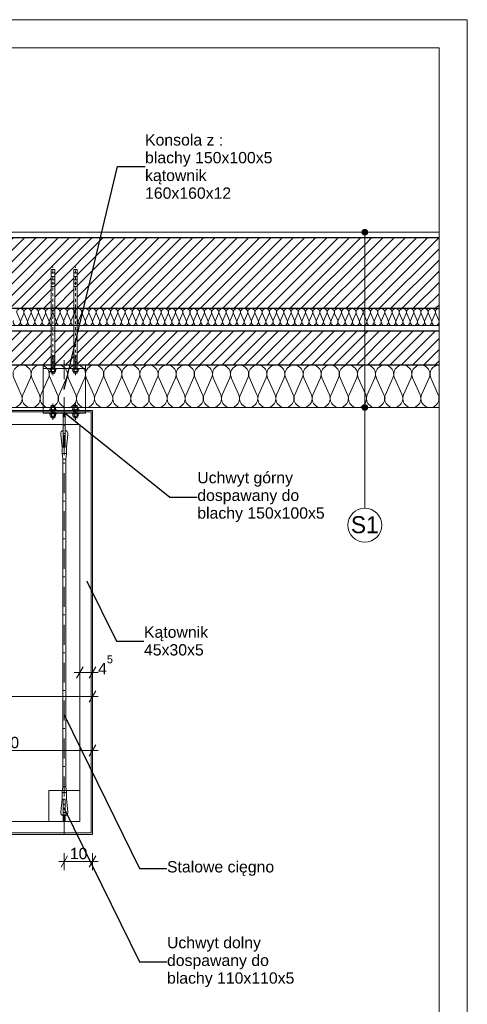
# Model space of a CAD drawing. Extents: x -72608 to -57388, y 19595 to 34464.
# Tile 11 of 12: x -65240 to -63658, y 30981 to 34464. Entities that reach past the tile are written whole.
import ezdxf

# ---------------------------------------------------------------- set-up
doc = ezdxf.new("R2010")
doc.units = 0
doc.header["$MEASUREMENT"] = 0
doc.linetypes.add('Dot & Dashed', pattern=[134.055552, 70.555553, -35.277777, 0, -28.222222])
doc.linetypes.add('Hidden Line', pattern=[20, 10, -10])
for name, color, linetype, lineweight, true_color in [('arch balustrady_Nr_Pióra__2', 7, 'Continuous', 13, 0x7f7f7f), ('arch izolacje_Nr_Pióra__9', 7, 'Continuous', 13, 0x3dad99), ('Arch styropian_Nr_Pióra__2', 7, 'Continuous', 13, 0x7f7f7f), ('INWENT.ŚCIANY_Nr_Pióra__2', 7, 'Continuous', 13, 0x7f7f7f)]:
    doc.layers.add(name, color=color, linetype=linetype, lineweight=lineweight, true_color=true_color)
for name, color, linetype, lineweight in [('arch balustrady_Nr_Pióra__21', 7, 'Continuous', 13), ('arch opisy_Nr_Pióra__1', 7, 'Continuous', 25), ('arch opisy_Nr_Pióra__21', 7, 'Continuous', 13), ('ARCH STAL_Nr_Pióra__6', 5, 'Continuous', 13), ('Arch styropian_Nr_Pióra__21', 7, 'Continuous', 13), ('ARCH TABELA_Nr_Pióra__21', 7, 'Continuous', 13), ('Arch wyposażenie_Nr_Pióra__6', 5, 'Continuous', 13), ('INWENT WYMIARY_Nr_Pióra__1', 7, 'Continuous', 25), ('INWENT WYMIARY_Nr_Pióra__21', 7, 'Continuous', 13), ('INWENT.ŚCIANY_Nr_Pióra__1', 7, 'Continuous', 25)]:
    doc.layers.add(name, color=color, linetype=linetype, lineweight=lineweight)
for name, color, linetype in [('arch opisy', 7, 'Continuous'), ('Arch styropian', 7, 'Continuous'), ('INWENT WYMIARY', 7, 'Continuous')]:
    doc.layers.add(name, color=color, linetype=linetype)
doc.styles.add('GENERATED_STYLE_1', font='arial.ttf')
doc.styles.add('GENERATED_STYLE_2', font='arial.ttf')
doc.styles.add('GENERATED_STYLE_3', font='txt')
doc.styles.add('GENERATED_STYLE_4', font='arial.ttf')
doc.dimstyles.new('GENERATED_STYLE__1', dxfattribs={"dimtxt": 40, "dimasz": 30.4, "dimexe": 0.18, "dimexo": 0, "dimgap": 0.09, "dimtad": 1, "dimtih": 1, "dimtoh": 1, "dimdec": 0, "dimlfac": 0.1, "dimzin": 0, "dimdsep": 46, "dimtxsty": 'GENERATED_STYLE_1', "dimblk": 'ARROWHEAD_2', "dimblk1": 'ARROWHEAD_2', "dimblk2": 'ARROWHEAD_2', "dimcen": 0.09, "dimclrd": 7, "dimclre": 7, "dimclrt": 7, "dimadec": 0, "dimazin": 0, "dimtfac": 1, "dimtdec": 4, "dimtmove": 0, "dimatfit": 3, "dimfxl": 0, "dimtolj": 1, "dimtzin": 0, "dimarcsym": 0})
doc.dimstyles.new('GENERATED_STYLE__3', dxfattribs={"dimtxt": 40, "dimasz": 30.4, "dimexe": 0.18, "dimexo": 0, "dimgap": 0.09, "dimtad": 1, "dimtih": 1, "dimtoh": 1, "dimdec": 0, "dimlfac": 0.1, "dimzin": 0, "dimdsep": 46, "dimtxsty": 'GENERATED_STYLE_1', "dimblk": 'ARROWHEAD_2', "dimblk1": 'ARROWHEAD_2', "dimblk2": 'ARROWHEAD_2', "dimcen": 0.09, "dimclrd": 7, "dimclre": 7, "dimclrt": 7, "dimadec": 0, "dimazin": 0, "dimtfac": 1, "dimtdec": 4, "dimtmove": 2, "dimatfit": 3, "dimfxl": 0, "dimtolj": 1, "dimtzin": 0, "dimarcsym": 0})
doc.dimstyles.new('GENERATED_STYLE__6', dxfattribs={"dimtxt": 0.18, "dimasz": 54.72, "dimexe": 0.18, "dimexo": 0.0625, "dimgap": 0.09, "dimtad": 0, "dimtih": 1, "dimtoh": 1, "dimdec": 4, "dimzin": 0, "dimdsep": 46, "dimcen": 0.09, "dimadec": 0, "dimazin": 0, "dimtfac": 1, "dimtdec": 4, "dimtmove": 0, "dimatfit": 3, "dimldrblk": 'ARROWHEAD_5', "dimfxl": 0, "dimtolj": 1, "dimtzin": 0, "dimarcsym": 0})
pattern_1 = [(45, (0, 0), (-19.79899, 19.79899), [])]

# ---------------------------------------------------------------- blocks, each defined once
blk = doc.blocks.new('InsulFib 11_7', base_point=(-69398.3, 33242.3))
at = {"layer": 'Arch styropian_Nr_Pióra__21', "linetype": 'Continuous'}
for p, q in [((-65261.3, 33197.6), (-65234.6, 33137)), ((-65229.2, 33137), (-65202.5, 33197.6)), ((-65197.2, 33197.6), (-65170.5, 33137)), ((-65165.1, 33137), (-65138.4, 33197.6)), ((-65133.1, 33197.6), (-65106.4, 33137)), ((-65101, 33137), (-65074.3, 33197.6)), ((-65069, 33197.6), (-65042.3, 33137)), ((-65036.9, 33137), (-65010.2, 33197.6)), ((-65004.9, 33197.6), (-64978.2, 33137)), ((-64972.8, 33137), (-64946.1, 33197.6)), ((-64940.8, 33197.6), (-64914.1, 33137)), ((-64908.7, 33137), (-64882, 33197.6)), ((-64876.7, 33197.6), (-64850, 33137)), ((-64844.6, 33137), (-64818, 33197.6)), ((-64812.6, 33197.6), (-64785.9, 33137)), ((-64780.5, 33137), (-64753.9, 33197.6)), ((-64748.5, 33197.6), (-64721.8, 33137)), ((-64716.4, 33137), (-64689.8, 33197.6)), ((-64684.4, 33197.6), (-64657.7, 33137)), ((-64652.3, 33137), (-64625.7, 33197.6)), ((-64620.3, 33197.6), (-64593.6, 33137)), ((-64588.2, 33137), (-64561.6, 33197.6)), ((-64556.2, 33197.6), (-64529.5, 33137)), ((-64524.1, 33137), (-64497.5, 33197.6)), ((-64492.1, 33197.6), (-64465.4, 33137)), ((-64460, 33137), (-64433.4, 33197.6)), ((-64428, 33197.6), (-64401.3, 33137)), ((-64395.9, 33137), (-64369.3, 33197.6)), ((-64363.9, 33197.6), (-64337.2, 33137)), ((-64331.8, 33137), (-64305.2, 33197.6)), ((-64299.8, 33197.6), (-64273.1, 33137)), ((-64267.7, 33137), (-64241.1, 33197.6)), ((-64235.7, 33197.6), (-64209, 33137)), ((-64203.6, 33137), (-64177, 33197.6)), ((-64171.6, 33197.6), (-64144.9, 33137)), ((-64139.5, 33137), (-64112.9, 33197.6)), ((-64107.5, 33197.6), (-64080.8, 33137)), ((-64075.4, 33137), (-64048.8, 33197.6)), ((-64043.4, 33197.6), (-64016.7, 33137)), ((-64011.3, 33137), (-63984.7, 33197.6)), ((-63979.3, 33197.6), (-63952.6, 33137)), ((-63947.2, 33137), (-63920.6, 33197.6)), ((-63915.2, 33197.6), (-63888.5, 33137)), ((-63883.1, 33137), (-63856.5, 33197.6)), ((-63851.1, 33197.6), (-63824.4, 33137)), ((-63819, 33137), (-63792.4, 33197.6)), ((-63787, 33197.6), (-63760.3, 33137))]:
    blk.add_line(p, q, dxfattribs=at)
for centre, start_param, end_param in [((-65231.9, 33210.4), 5.870392, 9.837571), ((-65167.8, 33210.4), 5.870392, 9.837571), ((-65103.7, 33210.4), 5.870392, 9.837571), ((-65039.6, 33210.4), 5.870392, 9.837571), ((-64975.5, 33210.4), 5.870392, 9.837571), ((-64911.4, 33210.4), 5.870392, 9.837571), ((-64847.3, 33210.4), 5.870392, 9.837571), ((-64783.2, 33210.4), 5.870392, 9.837571), ((-64719.1, 33210.4), 5.870392, 9.837571), ((-64655, 33210.4), 5.870392, 9.837571), ((-64590.9, 33210.4), 5.870392, 9.837571), ((-64526.8, 33210.4), 5.870392, 9.837571), ((-64462.7, 33210.4), 5.870392, 9.837571), ((-64398.6, 33210.4), 5.870392, 9.837571), ((-64334.5, 33210.4), 5.870392, 9.837571), ((-64270.4, 33210.4), 5.870392, 9.837571), ((-64206.3, 33210.4), 5.870392, 9.837571), ((-64142.2, 33210.4), 5.870392, 9.837571), ((-64078.1, 33210.4), 5.870392, 9.837571), ((-64014, 33210.4), 5.870392, 9.837571), ((-63949.9, 33210.4), 5.870392, 9.837571), ((-63885.8, 33210.4), 5.870392, 9.837571), ((-63821.7, 33210.4), 5.870392, 9.837571), ((-63757.6, 33210.4), 1.570796, 3.554385), ((-65263.9, 33124.2), 2.728799, 6.695979), ((-65199.8, 33124.2), 2.728799, 6.695979), ((-65135.8, 33124.2), 2.728799, 6.695979), ((-65071.7, 33124.2), 2.728799, 6.695979), ((-65007.6, 33124.2), 2.728799, 6.695979), ((-64943.5, 33124.2), 2.728799, 6.695979), ((-64879.4, 33124.2), 2.728799, 6.695979), ((-64815.3, 33124.2), 2.728799, 6.695979), ((-64751.2, 33124.2), 2.728799, 6.695979), ((-64687.1, 33124.2), 2.728799, 6.695979), ((-64623, 33124.2), 2.728799, 6.695979), ((-64558.9, 33124.2), 2.728799, 6.695979), ((-64494.8, 33124.2), 2.728799, 6.695979), ((-64430.7, 33124.2), 2.728799, 6.695979), ((-64366.6, 33124.2), 2.728799, 6.695979), ((-64302.5, 33124.2), 2.728799, 6.695979), ((-64238.4, 33124.2), 2.728799, 6.695979), ((-64174.3, 33124.2), 2.728799, 6.695979), ((-64110.2, 33124.2), 2.728799, 6.695979), ((-64046.1, 33124.2), 2.728799, 6.695979), ((-63982, 33124.2), 2.728799, 6.695979), ((-63917.9, 33124.2), 2.728799, 6.695979), ((-63853.8, 33124.2), 2.728799, 6.695979), ((-63789.7, 33124.2), 2.728799, 6.695979)]:
    blk.add_ellipse(centre, major_axis=(32, 0), ratio=0.995398, start_param=start_param, end_param=end_param, dxfattribs=at)
blk = doc.blocks.new('InsulFib 11_8', base_point=(-69398.3, 33442.3))
at = {"layer": 'Arch styropian_Nr_Pióra__2', "linetype": 'Continuous'}
for p, q in [((-65249.7, 33424.4), (-65239.1, 33400.2)), ((-65236.9, 33400.2), (-65226.3, 33424.4)), ((-65224.2, 33424.4), (-65213.5, 33400.2)), ((-65211.4, 33400.2), (-65200.8, 33424.4)), ((-65198.6, 33424.4), (-65188, 33400.2)), ((-65185.9, 33400.2), (-65175.3, 33424.4)), ((-65173.1, 33424.4), (-65162.5, 33400.2)), ((-65160.3, 33400.2), (-65149.7, 33424.4)), ((-65147.6, 33424.4), (-65137, 33400.2)), ((-65134.8, 33400.2), (-65124.2, 33424.4)), ((-65122.1, 33424.4), (-65111.4, 33400.2)), ((-65109.3, 33400.2), (-65098.7, 33424.4)), ((-65096.5, 33424.4), (-65085.9, 33400.2)), ((-65083.8, 33400.2), (-65073.2, 33424.4)), ((-65071, 33424.4), (-65060.4, 33400.2)), ((-65058.3, 33400.2), (-65047.6, 33424.4)), ((-65045.5, 33424.4), (-65034.9, 33400.2)), ((-65032.7, 33400.2), (-65022.1, 33424.4)), ((-65020, 33424.4), (-65009.4, 33400.2)), ((-65007.2, 33400.2), (-64996.6, 33424.4)), ((-64994.4, 33424.4), (-64983.8, 33400.2)), ((-64981.7, 33400.2), (-64971.1, 33424.4)), ((-64968.9, 33424.4), (-64958.3, 33400.2)), ((-64956.2, 33400.2), (-64945.5, 33424.4)), ((-64943.4, 33424.4), (-64932.8, 33400.2)), ((-64930.6, 33400.2), (-64920, 33424.4)), ((-64917.9, 33424.4), (-64907.3, 33400.2)), ((-64905.1, 33400.2), (-64894.5, 33424.4)), ((-64892.4, 33424.4), (-64881.7, 33400.2)), ((-64879.6, 33400.2), (-64869, 33424.4)), ((-64866.8, 33424.4), (-64856.2, 33400.2)), ((-64854.1, 33400.2), (-64843.4, 33424.4)), ((-64841.3, 33424.4), (-64830.7, 33400.2)), ((-64828.5, 33400.2), (-64817.9, 33424.4)), ((-64815.8, 33424.4), (-64805.2, 33400.2)), ((-64803, 33400.2), (-64792.4, 33424.4)), ((-64790.3, 33424.4), (-64779.6, 33400.2)), ((-64777.5, 33400.2), (-64766.9, 33424.4)), ((-64764.7, 33424.4), (-64754.1, 33400.2)), ((-64752, 33400.2), (-64741.4, 33424.4)), ((-64739.2, 33424.4), (-64728.6, 33400.2)), ((-64726.4, 33400.2), (-64715.8, 33424.4)), ((-64713.7, 33424.4), (-64703.1, 33400.2)), ((-64700.9, 33400.2), (-64690.3, 33424.4)), ((-64688.2, 33424.4), (-64677.5, 33400.2)), ((-64675.4, 33400.2), (-64664.8, 33424.4)), ((-64662.6, 33424.4), (-64652, 33400.2)), ((-64649.9, 33400.2), (-64639.3, 33424.4)), ((-64637.1, 33424.4), (-64626.5, 33400.2)), ((-64624.4, 33400.2), (-64613.7, 33424.4)), ((-64611.6, 33424.4), (-64601, 33400.2)), ((-64598.8, 33400.2), (-64588.2, 33424.4)), ((-64586.1, 33424.4), (-64575.5, 33400.2)), ((-64573.3, 33400.2), (-64562.7, 33424.4)), ((-64560.5, 33424.4), (-64549.9, 33400.2)), ((-64547.8, 33400.2), (-64537.2, 33424.4)), ((-64535, 33424.4), (-64524.4, 33400.2)), ((-64522.3, 33400.2), (-64511.6, 33424.4)), ((-64509.5, 33424.4), (-64498.9, 33400.2)), ((-64496.7, 33400.2), (-64486.1, 33424.4)), ((-64484, 33424.4), (-64473.4, 33400.2)), ((-64471.2, 33400.2), (-64460.6, 33424.4)), ((-64458.5, 33424.4), (-64447.8, 33400.2)), ((-64445.7, 33400.2), (-64435.1, 33424.4)), ((-64432.9, 33424.4), (-64422.3, 33400.2)), ((-64420.2, 33400.2), (-64409.6, 33424.4)), ((-64407.4, 33424.4), (-64396.8, 33400.2)), ((-64394.6, 33400.2), (-64384, 33424.4)), ((-64381.9, 33424.4), (-64371.3, 33400.2)), ((-64369.1, 33400.2), (-64358.5, 33424.4)), ((-64356.4, 33424.4), (-64345.7, 33400.2)), ((-64343.6, 33400.2), (-64333, 33424.4)), ((-64330.8, 33424.4), (-64320.2, 33400.2)), ((-64318.1, 33400.2), (-64307.5, 33424.4)), ((-64305.3, 33424.4), (-64294.7, 33400.2)), ((-64292.6, 33400.2), (-64281.9, 33424.4)), ((-64279.8, 33424.4), (-64269.2, 33400.2)), ((-64267, 33400.2), (-64256.4, 33424.4)), ((-64254.3, 33424.4), (-64243.7, 33400.2)), ((-64241.5, 33400.2), (-64230.9, 33424.4)), ((-64228.7, 33424.4), (-64218.1, 33400.2)), ((-64216, 33400.2), (-64205.4, 33424.4)), ((-64203.2, 33424.4), (-64192.6, 33400.2)), ((-64190.5, 33400.2), (-64179.8, 33424.4)), ((-64177.7, 33424.4), (-64167.1, 33400.2)), ((-64164.9, 33400.2), (-64154.3, 33424.4)), ((-64152.2, 33424.4), (-64141.6, 33400.2)), ((-64139.4, 33400.2), (-64128.8, 33424.4)), ((-64126.7, 33424.4), (-64116, 33400.2)), ((-64113.9, 33400.2), (-64103.3, 33424.4)), ((-64101.1, 33424.4), (-64090.5, 33400.2)), ((-64088.4, 33400.2), (-64077.7, 33424.4)), ((-64075.6, 33424.4), (-64065, 33400.2)), ((-64062.8, 33400.2), (-64052.2, 33424.4)), ((-64050.1, 33424.4), (-64039.5, 33400.2)), ((-64037.3, 33400.2), (-64026.7, 33424.4)), ((-64024.6, 33424.4), (-64013.9, 33400.2)), ((-64011.8, 33400.2), (-64001.2, 33424.4)), ((-63999, 33424.4), (-63988.4, 33400.2)), ((-63986.3, 33400.2), (-63975.7, 33424.4)), ((-63973.5, 33424.4), (-63962.9, 33400.2)), ((-63960.7, 33400.2), (-63950.1, 33424.4)), ((-63948, 33424.4), (-63937.4, 33400.2)), ((-63935.2, 33400.2), (-63924.6, 33424.4)), ((-63922.5, 33424.4), (-63911.8, 33400.2)), ((-63909.7, 33400.2), (-63899.1, 33424.4)), ((-63896.9, 33424.4), (-63886.3, 33400.2)), ((-63884.2, 33400.2), (-63873.6, 33424.4)), ((-63871.4, 33424.4), (-63860.8, 33400.2)), ((-63858.7, 33400.2), (-63848, 33424.4)), ((-63845.9, 33424.4), (-63835.3, 33400.2)), ((-63833.1, 33400.2), (-63822.5, 33424.4)), ((-63820.4, 33424.4), (-63809.8, 33400.2)), ((-63807.6, 33400.2), (-63797, 33424.4)), ((-63794.8, 33424.4), (-63784.2, 33400.2)), ((-63782.1, 33400.2), (-63771.5, 33424.4)), ((-63769.3, 33424.4), (-63758.7, 33400.2))]:
    blk.add_line(p, q, dxfattribs=at)
for centre, start_param, end_param in [((-65238, 33429.5), 5.870392, 9.837571), ((-65212.5, 33429.5), 5.870392, 9.837571), ((-65186.9, 33429.5), 5.870392, 9.837571), ((-65161.4, 33429.5), 5.870392, 9.837571), ((-65135.9, 33429.5), 5.870392, 9.837571), ((-65110.4, 33429.5), 5.870392, 9.837571), ((-65084.8, 33429.5), 5.870392, 9.837571), ((-65059.3, 33429.5), 5.870392, 9.837571), ((-65033.8, 33429.5), 5.870392, 9.837571), ((-65008.3, 33429.5), 5.870392, 9.837571), ((-64982.8, 33429.5), 5.870392, 9.837571), ((-64957.2, 33429.5), 5.870392, 9.837571), ((-64931.7, 33429.5), 5.870392, 9.837571), ((-64906.2, 33429.5), 5.870392, 9.837571), ((-64880.7, 33429.5), 5.870392, 9.837571), ((-64855.1, 33429.5), 5.870392, 9.837571), ((-64829.6, 33429.5), 5.870392, 9.837571), ((-64804.1, 33429.5), 5.870392, 9.837571), ((-64778.6, 33429.5), 5.870392, 9.837571), ((-64753, 33429.5), 5.870392, 9.837571), ((-64727.5, 33429.5), 5.870392, 9.837571), ((-64702, 33429.5), 5.870392, 9.837571), ((-64676.5, 33429.5), 5.870392, 9.837571), ((-64651, 33429.5), 5.870392, 9.837571), ((-64625.4, 33429.5), 5.870392, 9.837571), ((-64599.9, 33429.5), 5.870392, 9.837571), ((-64574.4, 33429.5), 5.870392, 9.837571), ((-64548.9, 33429.5), 5.870392, 9.837571), ((-64523.3, 33429.5), 5.870392, 9.837571), ((-64497.8, 33429.5), 5.870392, 9.837571), ((-64472.3, 33429.5), 5.870392, 9.837571), ((-64446.8, 33429.5), 5.870392, 9.837571), ((-64421.2, 33429.5), 5.870392, 9.837571), ((-64395.7, 33429.5), 5.870392, 9.837571), ((-64370.2, 33429.5), 5.870392, 9.837571), ((-64344.7, 33429.5), 5.870392, 9.837571), ((-64319.1, 33429.5), 5.870392, 9.837571), ((-64293.6, 33429.5), 5.870392, 9.837571), ((-64268.1, 33429.5), 5.870392, 9.837571), ((-64242.6, 33429.5), 5.870392, 9.837571), ((-64217.1, 33429.5), 5.870392, 9.837571), ((-64191.5, 33429.5), 5.870392, 9.837571), ((-64166, 33429.5), 5.870392, 9.837571), ((-64140.5, 33429.5), 5.870392, 9.837571), ((-64115, 33429.5), 5.870392, 9.837571), ((-64089.4, 33429.5), 5.870392, 9.837571), ((-64063.9, 33429.5), 5.870392, 9.837571), ((-64038.4, 33429.5), 5.870392, 9.837571), ((-64012.9, 33429.5), 5.870392, 9.837571), ((-63987.3, 33429.5), 5.870392, 9.837571), ((-63961.8, 33429.5), 5.870392, 9.837571), ((-63936.3, 33429.5), 5.870392, 9.837571), ((-63910.8, 33429.5), 5.870392, 9.837571), ((-63885.3, 33429.5), 5.870392, 9.837571), ((-63859.7, 33429.5), 5.870392, 9.837571), ((-63834.2, 33429.5), 5.870392, 9.837571), ((-63808.7, 33429.5), 5.870392, 9.837571), ((-63783.2, 33429.5), 5.870392, 9.837571), ((-63757.6, 33429.5), 1.570796, 3.554385), ((-65250.8, 33395.1), 2.728799, 6.695979), ((-65225.2, 33395.1), 2.728799, 6.695979), ((-65199.7, 33395.1), 2.728799, 6.695979), ((-65174.2, 33395.1), 2.728799, 6.695979), ((-65148.7, 33395.1), 2.728799, 6.695979), ((-65123.1, 33395.1), 2.728799, 6.695979), ((-65097.6, 33395.1), 2.728799, 6.695979), ((-65072.1, 33395.1), 2.728799, 6.695979), ((-65046.6, 33395.1), 2.728799, 6.695979), ((-65021, 33395.1), 2.728799, 6.695979), ((-64995.5, 33395.1), 2.728799, 6.695979), ((-64970, 33395.1), 2.728799, 6.695979), ((-64944.5, 33395.1), 2.728799, 6.695979), ((-64918.9, 33395.1), 2.728799, 6.695979), ((-64893.4, 33395.1), 2.728799, 6.695979), ((-64867.9, 33395.1), 2.728799, 6.695979), ((-64842.4, 33395.1), 2.728799, 6.695979), ((-64816.9, 33395.1), 2.728799, 6.695979), ((-64791.3, 33395.1), 2.728799, 6.695979), ((-64765.8, 33395.1), 2.728799, 6.695979), ((-64740.3, 33395.1), 2.728799, 6.695979), ((-64714.8, 33395.1), 2.728799, 6.695979), ((-64689.2, 33395.1), 2.728799, 6.695979), ((-64663.7, 33395.1), 2.728799, 6.695979), ((-64638.2, 33395.1), 2.728799, 6.695979), ((-64612.7, 33395.1), 2.728799, 6.695979), ((-64587.1, 33395.1), 2.728799, 6.695979), ((-64561.6, 33395.1), 2.728799, 6.695979), ((-64536.1, 33395.1), 2.728799, 6.695979), ((-64510.6, 33395.1), 2.728799, 6.695979), ((-64485.1, 33395.1), 2.728799, 6.695979), ((-64459.5, 33395.1), 2.728799, 6.695979), ((-64434, 33395.1), 2.728799, 6.695979), ((-64408.5, 33395.1), 2.728799, 6.695979), ((-64383, 33395.1), 2.728799, 6.695979), ((-64357.4, 33395.1), 2.728799, 6.695979), ((-64331.9, 33395.1), 2.728799, 6.695979), ((-64306.4, 33395.1), 2.728799, 6.695979), ((-64280.9, 33395.1), 2.728799, 6.695979), ((-64255.3, 33395.1), 2.728799, 6.695979), ((-64229.8, 33395.1), 2.728799, 6.695979), ((-64204.3, 33395.1), 2.728799, 6.695979), ((-64178.8, 33395.1), 2.728799, 6.695979), ((-64153.2, 33395.1), 2.728799, 6.695979), ((-64127.7, 33395.1), 2.728799, 6.695979), ((-64102.2, 33395.1), 2.728799, 6.695979), ((-64076.7, 33395.1), 2.728799, 6.695979), ((-64051.2, 33395.1), 2.728799, 6.695979), ((-64025.6, 33395.1), 2.728799, 6.695979), ((-64000.1, 33395.1), 2.728799, 6.695979), ((-63974.6, 33395.1), 2.728799, 6.695979), ((-63949.1, 33395.1), 2.728799, 6.695979), ((-63923.5, 33395.1), 2.728799, 6.695979), ((-63898, 33395.1), 2.728799, 6.695979), ((-63872.5, 33395.1), 2.728799, 6.695979), ((-63847, 33395.1), 2.728799, 6.695979), ((-63821.4, 33395.1), 2.728799, 6.695979), ((-63795.9, 33395.1), 2.728799, 6.695979), ((-63770.4, 33395.1), 2.728799, 6.695979)]:
    blk.add_ellipse(centre, major_axis=(12.8, 0), ratio=0.999923, start_param=start_param, end_param=end_param, dxfattribs=at)
blk = doc.blocks.new('Linia_1', base_point=(-64020.1, 33092.3))
at = {"layer": 'arch opisy_Nr_Pióra__21', "linetype": 'Continuous'}
blk.add_line((-64020.1, 33092.3), (-64020.1, 32736), dxfattribs=at)
blk.add_circle((-64020.1, 32676), 60, dxfattribs=at)
blk = doc.blocks.new('Linia_2', base_point=(-64020.1, 33712.3))
at = {"layer": 'arch opisy_Nr_Pióra__21', "linetype": 'Continuous'}
for points in [[(-64010.1, 33712.3), (-64010.8, 33716.1), (-64013, 33719.4), (-64016.2, 33721.5), (-64020.1, 33722.3), (-64023.9, 33721.5), (-64027.1, 33719.4), (-64029.3, 33716.1), (-64030.1, 33712.3), (-64029.3, 33708.5), (-64027.1, 33705.2), (-64023.9, 33703.1), (-64020.1, 33702.3), (-64016.2, 33703.1), (-64013, 33705.2), (-64010.8, 33708.5)], [(-64010.1, 33092.3), (-64010.8, 33096.1), (-64013, 33099.4), (-64016.2, 33101.5), (-64020.1, 33102.3), (-64023.9, 33101.5), (-64027.1, 33099.4), (-64029.3, 33096.1), (-64030.1, 33092.3), (-64029.3, 33088.5), (-64027.1, 33085.2), (-64023.9, 33083.1), (-64020.1, 33082.3), (-64016.2, 33083.1), (-64013, 33085.2), (-64010.8, 33088.5)]]:
    blk.add_hatch(color=256, dxfattribs=at).paths.add_polyline_path(points, flags=0)
blk.add_line((-64020.1, 33702.3), (-64020.1, 33102.3), dxfattribs=at)
for centre in [(-64020.1, 33712.3), (-64020.1, 33092.3)]:
    blk.add_circle(centre, 10, dxfattribs=at)
blk = doc.blocks.new('*D21')
at = {"layer": 'INWENT WYMIARY_Nr_Pióra__21', "linetype": 'Continuous'}
for p, q in [((-69151.1, 32089.7), (-69174.2, 32049.7)), ((-69162.7, 32039.7), (-69162.7, 32099.7)), ((-64994.2, 32049.7), (-64971.1, 32089.7)), ((-64982.7, 32039.7), (-64982.7, 32099.7)), ((-69182.3, 32069.7), (-69162.7, 32069.7)), ((-69162.7, 32069.7), (-64982.7, 32069.7)), ((-64982.7, 32069.7), (-64963.1, 32069.7))]:
    blk.add_line(p, q, dxfattribs=at)
at = {"layer": 'INWENT WYMIARY_Nr_Pióra__1', "insert": (-67318, 32077.7), "char_height": 40, "attachment_point": 7, "style": 'GENERATED_STYLE_1'}
blk.add_mtext('{368/418}', dxfattribs=at)
blk = doc.blocks.new('ARROWHEAD_2')
at = {"color": 0, "linetype": 'Continuous', "lineweight": 0}
for p, q in [((0, 0), (-1, 0)), ((-0.38, -0.66), (0.38, 0.66))]:
    blk.add_line(p, q, dxfattribs=at)
blk = doc.blocks.new('*D27')
at = {"layer": 'INWENT WYMIARY_Nr_Pióra__21', "linetype": 'Continuous'}
for p, q in [((-65679.4, 31848.7), (-65679.4, 31908.7)), ((-64982.7, 31848.7), (-64982.7, 31908.7)), ((-65667.8, 31898.7), (-65690.9, 31858.7)), ((-65679.4, 31878.7), (-64982.7, 31878.7)), ((-64994.2, 31858.7), (-64971.1, 31898.7)), ((-64982.7, 31878.7), (-64963.1, 31878.7))]:
    blk.add_line(p, q, dxfattribs=at)
at = {"layer": 'INWENT WYMIARY_Nr_Pióra__1', "char_height": 40, "attachment_point": 7, "style": 'GENERATED_STYLE_1'}
for insert in [(-68908.9, 31886.7), (-68212.2, 31886.7), (-67515.6, 31886.7), (-66818.9, 31886.7), (-66122.2, 31886.7), (-65425.6, 31886.7)]:
    blk.add_mtext('{min. 70}', dxfattribs=dict(at, insert=insert))
blk = doc.blocks.new('*D28')
at = {"layer": 'INWENT WYMIARY_Nr_Pióra__21', "linetype": 'Continuous'}
for p, q in [((-65071.1, 31506.1), (-65094.2, 31466.1)), ((-65082.7, 31456.1), (-65082.7, 31516.1)), ((-64994.2, 31466.1), (-64971.1, 31506.1)), ((-64982.7, 31456.1), (-64982.7, 31516.1)), ((-65102.3, 31486.1), (-65082.7, 31486.1)), ((-65082.7, 31486.1), (-64982.7, 31486.1)), ((-64982.7, 31486.1), (-64963.1, 31486.1))]:
    blk.add_line(p, q, dxfattribs=at)
at = {"layer": 'INWENT WYMIARY_Nr_Pióra__1', "insert": (-65063, 31494.1), "char_height": 40, "attachment_point": 7, "style": 'GENERATED_STYLE_1'}
blk.add_mtext('{10}', dxfattribs=at)
blk = doc.blocks.new('*D29')
at = {"layer": 'INWENT WYMIARY_Nr_Pióra__21', "linetype": 'Continuous'}
for p, q in [((-65047.3, 32154.6), (-65027.7, 32154.6)), ((-65016.1, 32174.6), (-65039.2, 32134.6)), ((-65027.7, 32124.6), (-65027.7, 32184.6)), ((-65027.7, 32154.6), (-64982.7, 32154.6)), ((-64994.2, 32134.6), (-64971.1, 32174.6)), ((-64982.7, 32124.6), (-64982.7, 32184.6)), ((-64982.7, 32154.6), (-64963.1, 32154.6))]:
    blk.add_line(p, q, dxfattribs=at)
at = {"layer": 'INWENT WYMIARY_Nr_Pióra__1', "insert": (-64963.3, 32148.4), "char_height": 40, "attachment_point": 7, "style": 'GENERATED_STYLE_2'}
blk.add_mtext('{4\\A1{\\H0.7x;\\S5^  ;}}', dxfattribs=at)
blk = doc.blocks.new('ARROWHEAD_5')
at = {"color": 0, "linetype": 'Continuous', "lineweight": 0}
blk.add_line((0, 0), (-1, 0), dxfattribs=at)
blk.add_solid([(-1, 0.2679), (0, 0), (-1, -0.2679), (-1, 0.2679)], dxfattribs=at)

msp = doc.modelspace()

# ---------------------------------------------------------------- hatches: boundary and pattern name
at = {"layer": 'arch balustrady_Nr_Pióra__2', "linetype": 'Continuous'}
h = msp.add_hatch(dxfattribs=at)
h.set_pattern_fill('Fire_Proofing', color=256, style=0, pattern_type=2)
h.set_pattern_definition(pattern_1)
h.paths.add_polyline_path([(-69398.3, 33442.3), (-69108.7, 33442.3), (-69108.7, 33580.3), (-69102.7, 33580.3), (-69096.7, 33580.3), (-69096.7, 33442.3), (-69028.7, 33442.3), (-69028.7, 33580.3), (-69022.7, 33580.3), (-69016.7, 33580.3), (-69016.7, 33442.3), (-67885.4, 33442.3), (-67885.4, 33580.3), (-67879.4, 33580.3), (-67873.4, 33580.3), (-67873.4, 33442.3), (-67805.4, 33442.3), (-67805.4, 33580.3), (-67799.4, 33580.3), (-67793.4, 33580.3), (-67793.4, 33442.3), (-66352, 33442.3), (-66352, 33580.3), (-66346, 33580.3), (-66340, 33580.3), (-66340, 33442.3), (-66272, 33442.3), (-66272, 33580.3), (-66266, 33580.3), (-66260, 33580.3), (-66260, 33442.3), (-65128.7, 33442.3), (-65128.7, 33580.3), (-65122.7, 33580.3), (-65116.7, 33580.3), (-65116.7, 33442.3), (-65048.7, 33442.3), (-65048.7, 33580.3), (-65042.7, 33580.3), (-65036.7, 33580.3), (-65036.7, 33442.3), (-64020.1, 33442.3), (-64020.1, 33692.3), (-69398.3, 33692.3)], flags=0)
h = msp.add_hatch(dxfattribs=at)
h.set_pattern_fill('Fire_Proofing', color=256, style=0, pattern_type=2)
h.set_pattern_definition(pattern_1)
h.paths.add_polyline_path([(-64020.1, 33442.3), (-63757.6, 33442.3), (-63757.6, 33692.3), (-64020.1, 33692.3)], flags=0)
h = msp.add_hatch(dxfattribs=at)
h.set_pattern_fill('Fire_Proofing', color=256, style=0, pattern_type=2)
h.set_pattern_definition(pattern_1)
h.paths.add_polyline_path([(-66260, 33362.3), (-66260, 33242.3), (-66231, 33242.3), (-65128.7, 33242.3), (-65128.7, 33362.3)], flags=0)
h = msp.add_hatch(dxfattribs=at)
h.set_pattern_fill('Fire_Proofing', color=256, style=0, pattern_type=2)
h.set_pattern_definition(pattern_1)
h.paths.add_polyline_path([(-65082.7, 33242.3), (-65048.7, 33242.3), (-65048.7, 33362.3), (-65116.7, 33362.3), (-65116.7, 33242.3)], flags=0)
h = msp.add_hatch(dxfattribs=at)
h.set_pattern_fill('Fire_Proofing', color=256, style=0, pattern_type=2)
h.set_pattern_definition(pattern_1)
h.paths.add_polyline_path([(-65036.7, 33362.3), (-65036.7, 33242.3), (-65007.7, 33242.3), (-63757.6, 33242.3), (-63757.6, 33362.3)], flags=0)

# ---------------------------------------------------------------- linework, layer by layer
at = {"layer": 'arch balustrady_Nr_Pióra__21', "linetype": 'Continuous'}
for p, q in [((-65128.7, 33580.3), (-65116.7, 33580.3)), ((-65128.7, 33230.3), (-65128.7, 33580.3)), ((-65116.7, 33230.3), (-65116.7, 33580.3)), ((-65048.7, 33580.3), (-65036.7, 33580.3)), ((-65048.7, 33230.3), (-65048.7, 33580.3)), ((-65036.7, 33230.3), (-65036.7, 33580.3)), ((-65128.7, 33568.3), (-65116.7, 33568.3)), ((-65128.7, 33556.3), (-65116.7, 33556.3)), ((-65128.7, 33544.3), (-65116.7, 33544.3)), ((-65048.7, 33568.3), (-65036.7, 33568.3)), ((-65048.7, 33556.3), (-65036.7, 33556.3)), ((-65048.7, 33544.3), (-65036.7, 33544.3)), ((-65128.7, 33532.3), (-65116.7, 33532.3)), ((-65128.7, 33520.3), (-65116.7, 33520.3)), ((-65048.7, 33532.3), (-65036.7, 33532.3)), ((-65048.7, 33520.3), (-65036.7, 33520.3)), ((-65116.7, 33274.3), (-65128.7, 33279.3)), ((-65116.7, 33270.3), (-65128.7, 33275.3)), ((-65116.7, 33266.3), (-65128.7, 33271.3)), ((-65116.7, 33262.3), (-65128.7, 33267.3)), ((-65036.7, 33274.3), (-65048.7, 33279.3)), ((-65036.7, 33270.3), (-65048.7, 33275.3)), ((-65036.7, 33266.3), (-65048.7, 33271.3)), ((-65036.7, 33262.3), (-65048.7, 33267.3)), ((-65116.7, 33258.3), (-65128.7, 33263.3)), ((-65116.7, 33254.3), (-65128.7, 33259.3)), ((-65116.7, 33250.3), (-65128.7, 33255.3)), ((-65116.7, 33246.3), (-65128.7, 33251.3)), ((-65116.7, 33242.3), (-65128.7, 33247.3)), ((-65116.7, 33238.3), (-65128.7, 33243.3)), ((-65116.7, 33234.3), (-65128.7, 33239.3)), ((-65116.7, 33230.3), (-65128.7, 33235.3)), ((-65126.3, 33230.3), (-65128.7, 33231.3)), ((-65036.7, 33258.3), (-65048.7, 33263.3)), ((-65036.7, 33254.3), (-65048.7, 33259.3)), ((-65036.7, 33250.3), (-65048.7, 33255.3)), ((-65036.7, 33246.3), (-65048.7, 33251.3)), ((-65036.7, 33242.3), (-65048.7, 33247.3)), ((-65036.7, 33238.3), (-65048.7, 33243.3)), ((-65036.7, 33234.3), (-65048.7, 33239.3)), ((-65036.7, 33230.3), (-65048.7, 33235.3)), ((-65046.3, 33230.3), (-65048.7, 33231.3)), ((-65135.2, 33228.3), (-65135.2, 33230.3)), ((-65135.2, 33230.3), (-65110.2, 33230.3)), ((-65110.2, 33228.3), (-65135.2, 33228.3)), ((-65132.2, 33228.3), (-65132.2, 33219.3)), ((-65113.2, 33219.3), (-65132.2, 33219.3)), ((-65128.7, 33213.6), (-65128.7, 33219.3)), ((-65116.7, 33214.3), (-65128.7, 33219.3)), ((-65124.5, 33213.6), (-65128.7, 33215.3)), ((-65128.7, 33213.6), (-65116.7, 33213.6)), ((-65127.7, 33228.3), (-65127.7, 33219.3)), ((-65122.7, 33213.6), (-65122.7, 33219.3)), ((-65116.7, 33218.3), (-65119.1, 33219.3)), ((-65117.7, 33228.3), (-65117.7, 33219.3)), ((-65116.7, 33213.6), (-65116.7, 33219.3)), ((-65113.2, 33228.3), (-65113.2, 33219.3)), ((-65110.2, 33228.3), (-65110.2, 33230.3)), ((-65055.2, 33228.3), (-65055.2, 33230.3)), ((-65055.2, 33230.3), (-65030.2, 33230.3)), ((-65030.2, 33228.3), (-65055.2, 33228.3)), ((-65052.2, 33228.3), (-65052.2, 33219.3)), ((-65033.2, 33219.3), (-65052.2, 33219.3)), ((-65048.7, 33213.6), (-65048.7, 33219.3)), ((-65036.7, 33214.3), (-65048.7, 33219.3)), ((-65044.5, 33213.6), (-65048.7, 33215.3)), ((-65048.7, 33213.6), (-65036.7, 33213.6)), ((-65047.7, 33228.3), (-65047.7, 33219.3)), ((-65042.7, 33213.6), (-65042.7, 33219.3)), ((-65036.7, 33218.3), (-65039.1, 33219.3)), ((-65037.7, 33228.3), (-65037.7, 33219.3)), ((-65036.7, 33213.6), (-65036.7, 33219.3)), ((-65033.2, 33228.3), (-65033.2, 33219.3)), ((-65030.2, 33228.3), (-65030.2, 33230.3)), ((-65132.2, 33084.3), (-65132.2, 33093.3)), ((-65113.2, 33093.3), (-65132.2, 33093.3)), ((-65128.7, 33099), (-65128.7, 33093.3)), ((-65128.7, 33099), (-65116.7, 33099)), ((-65116.7, 33094), (-65128.7, 33099)), ((-65124.5, 33093.3), (-65128.7, 33095)), ((-65127.7, 33084.3), (-65127.7, 33093.3)), ((-65122.7, 33099), (-65122.7, 33093.3)), ((-65116.7, 33098), (-65119.1, 33099)), ((-65117.7, 33084.3), (-65117.7, 33093.3)), ((-65116.7, 33099), (-65116.7, 33093.3)), ((-65113.2, 33084.3), (-65113.2, 33093.3)), ((-65052.2, 33084.3), (-65052.2, 33093.3)), ((-65033.2, 33093.3), (-65052.2, 33093.3)), ((-65048.7, 33099), (-65048.7, 33093.3)), ((-65048.7, 33099), (-65036.7, 33099)), ((-65036.7, 33094), (-65048.7, 33099)), ((-65044.5, 33093.3), (-65048.7, 33095)), ((-65047.7, 33084.3), (-65047.7, 33093.3)), ((-65042.7, 33099), (-65042.7, 33093.3)), ((-65036.7, 33098), (-65039.1, 33099)), ((-65037.7, 33084.3), (-65037.7, 33093.3)), ((-65036.7, 33099), (-65036.7, 33093.3)), ((-65033.2, 33084.3), (-65033.2, 33093.3)), ((-65110.2, 33084.3), (-65135.2, 33084.3)), ((-65135.2, 33084.3), (-65135.2, 33082.3)), ((-65135.2, 33082.3), (-65110.2, 33082.3)), ((-65135.2, 33070.3), (-65135.2, 33072.3)), ((-65135.2, 33072.3), (-65110.2, 33072.3)), ((-65110.2, 33070.3), (-65135.2, 33070.3)), ((-65132.2, 33070.3), (-65132.2, 33061.3)), ((-65113.2, 33061.3), (-65132.2, 33061.3)), ((-65128.7, 33072.3), (-65128.7, 33082.3)), ((-65128.7, 33082.3), (-65128.7, 33072.3)), ((-65116.7, 33076.3), (-65128.7, 33081.3)), ((-65116.7, 33072.3), (-65128.7, 33077.3)), ((-65126.3, 33072.3), (-65128.7, 33073.3)), ((-65128.7, 33055.6), (-65128.7, 33061.3)), ((-65116.7, 33056.3), (-65128.7, 33061.3)), ((-65124.5, 33055.6), (-65128.7, 33057.3)), ((-65127.7, 33070.3), (-65127.7, 33061.3)), ((-65122.7, 33055.6), (-65122.7, 33061.3)), ((-65116.7, 33080.3), (-65121.5, 33082.3)), ((-65116.7, 33060.3), (-65119.1, 33061.3)), ((-65117.7, 33070.3), (-65117.7, 33061.3)), ((-65116.7, 33072.3), (-65116.7, 33082.3)), ((-65116.7, 33082.3), (-65116.7, 33072.3)), ((-65116.7, 33055.6), (-65116.7, 33061.3)), ((-65113.2, 33070.3), (-65113.2, 33061.3)), ((-65110.2, 33084.3), (-65110.2, 33082.3)), ((-65110.2, 33070.3), (-65110.2, 33072.3)), ((-65030.2, 33084.3), (-65055.2, 33084.3)), ((-65055.2, 33084.3), (-65055.2, 33082.3)), ((-65055.2, 33082.3), (-65030.2, 33082.3)), ((-65055.2, 33070.3), (-65055.2, 33072.3)), ((-65055.2, 33072.3), (-65030.2, 33072.3)), ((-65030.2, 33070.3), (-65055.2, 33070.3)), ((-65052.2, 33070.3), (-65052.2, 33061.3)), ((-65033.2, 33061.3), (-65052.2, 33061.3)), ((-65048.7, 33072.3), (-65048.7, 33082.3)), ((-65048.7, 33082.3), (-65048.7, 33072.3)), ((-65036.7, 33076.3), (-65048.7, 33081.3)), ((-65036.7, 33072.3), (-65048.7, 33077.3)), ((-65046.3, 33072.3), (-65048.7, 33073.3)), ((-65048.7, 33055.6), (-65048.7, 33061.3)), ((-65036.7, 33056.3), (-65048.7, 33061.3)), ((-65044.5, 33055.6), (-65048.7, 33057.3)), ((-65047.7, 33070.3), (-65047.7, 33061.3)), ((-65042.7, 33055.6), (-65042.7, 33061.3)), ((-65036.7, 33080.3), (-65041.5, 33082.3)), ((-65036.7, 33060.3), (-65039.1, 33061.3)), ((-65037.7, 33070.3), (-65037.7, 33061.3)), ((-65036.7, 33072.3), (-65036.7, 33082.3)), ((-65036.7, 33082.3), (-65036.7, 33072.3)), ((-65036.7, 33055.6), (-65036.7, 33061.3)), ((-65033.2, 33070.3), (-65033.2, 33061.3)), ((-65030.2, 33084.3), (-65030.2, 33082.3)), ((-65030.2, 33070.3), (-65030.2, 33072.3)), ((-65128.7, 33055.6), (-65116.7, 33055.6)), ((-65048.7, 33055.6), (-65036.7, 33055.6))]:
    msp.add_line(p, q, dxfattribs=at)
at = {"layer": 'arch balustrady_Nr_Pióra__21', "linetype": 'Hidden Line'}
for p, q in [((-65122.7, 33206.6), (-65122.7, 33590.3)), ((-65042.7, 33206.6), (-65042.7, 33590.3)), ((-65122.7, 33106), (-65122.7, 33072.3)), ((-65042.7, 33106), (-65042.7, 33072.3)), ((-65122.7, 33048.6), (-65122.7, 33082.3)), ((-65042.7, 33048.6), (-65042.7, 33082.3))]:
    msp.add_line(p, q, dxfattribs=at)
at = {"layer": 'arch izolacje_Nr_Pióra__9', "linetype": 'Continuous'}
msp.add_line((-63757.6, 33092.3), (-69398.3, 33092.3), dxfattribs=at)
at = {"layer": 'ARCH STAL_Nr_Pióra__6', "linetype": 'Continuous'}
for p, q in [((-69162.7, 33082.3), (-64982.7, 33082.3)), ((-69157.7, 33077.3), (-64987.7, 33077.3)), ((-64987.7, 33077.3), (-64987.7, 31587.3)), ((-64982.7, 33082.3), (-64982.7, 31582.3)), ((-69117.7, 33032.3), (-65027.7, 33032.3)), ((-65027.7, 33032.3), (-65027.7, 31627.3)), ((-65027.7, 31737.3), (-65137.7, 31737.3)), ((-65137.7, 31737.3), (-65137.7, 31627.3)), ((-65027.7, 31627.3), (-65027.7, 31737.3)), ((-69117.7, 31627.3), (-65027.7, 31627.3)), ((-65137.7, 31627.3), (-65027.7, 31627.3)), ((-69162.7, 31582.3), (-64982.7, 31582.3)), ((-69157.7, 31587.3), (-64987.7, 31587.3))]:
    msp.add_line(p, q, dxfattribs=at)
at = {"layer": 'ARCH TABELA_Nr_Pióra__21', "linetype": 'Continuous'}
for p, q in [((-72045.6, 34464.3), (-63657.6, 34464.3)), ((-63657.6, 34464.3), (-63657.6, 28524.3)), ((-71445.6, 34364.3), (-63757.6, 34364.3)), ((-63757.6, 34364.3), (-63757.6, 28624.3))]:
    msp.add_line(p, q, dxfattribs=at)
at = {"layer": 'Arch wyposażenie_Nr_Pióra__6', "linetype": 'Continuous'}
for p, q in [((-65157.7, 33242.3), (-65157.7, 33230.3)), ((-65007.7, 33242.3), (-65157.7, 33242.3)), ((-65007.7, 33230.3), (-65007.7, 33242.3)), ((-65157.7, 33230.3), (-65007.7, 33230.3)), ((-65157.7, 33082.3), (-65157.7, 33230.3)), ((-65007.7, 33230.3), (-65007.7, 33082.3)), ((-65157.7, 33082.3), (-65007.7, 33082.3)), ((-65157.7, 33077.3), (-65157.7, 33082.3)), ((-65007.7, 33077.3), (-65157.7, 33077.3)), ((-65157.7, 33077.3), (-65157.7, 33072.3)), ((-65007.7, 33077.3), (-65157.7, 33077.3)), ((-65157.7, 33072.3), (-65007.7, 33072.3)), ((-65086.2, 33072.3), (-65079.2, 33072.3)), ((-65086.2, 32952.3), (-65086.2, 33072.3)), ((-65079.2, 33072.3), (-65079.2, 32952.3)), ((-65007.7, 33082.3), (-65007.7, 33077.3)), ((-65007.7, 33072.3), (-65007.7, 33077.3)), ((-65090.2, 32952.3), (-65094.9, 32997.2)), ((-65079.2, 32999.8), (-65086.2, 32999.8)), ((-65075.2, 32952.3), (-65070.5, 32997.2)), ((-65090.2, 32952.3), (-65090.2, 32929.8)), ((-65079.2, 32984.8), (-65086.2, 32984.8)), ((-65079.2, 32952.3), (-65086.2, 32952.3)), ((-65075.2, 32952.3), (-65075.2, 32929.8)), ((-65090.2, 32929.8), (-65087.7, 32909.8)), ((-65090.2, 32929.8), (-65075.2, 32929.8)), ((-65075.2, 32929.8), (-65077.7, 32909.8)), ((-65077.7, 32909.8), (-65087.7, 32909.8)), ((-65087.7, 31749.8), (-65087.7, 32909.8)), ((-65077.7, 31749.8), (-65077.7, 32909.8)), ((-65090.2, 31729.8), (-65087.7, 31749.8)), ((-65077.7, 31749.8), (-65087.7, 31749.8)), ((-65075.2, 31729.8), (-65077.7, 31749.8)), ((-65090.2, 31707.3), (-65094.9, 31662.4)), ((-65090.2, 31729.8), (-65075.2, 31729.8)), ((-65090.2, 31707.3), (-65090.2, 31729.8)), ((-65086.2, 31707.3), (-65086.2, 31627.3)), ((-65086.2, 31707.3), (-65079.2, 31707.3)), ((-65079.2, 31707.3), (-65079.2, 31627.3)), ((-65075.2, 31707.3), (-65075.2, 31729.8)), ((-65075.2, 31707.3), (-65070.5, 31662.4)), ((-65086.2, 31674.8), (-65079.2, 31674.8)), ((-65086.2, 31659.8), (-65079.2, 31659.8)), ((-65086.2, 31627.3), (-65079.2, 31627.3))]:
    msp.add_line(p, q, dxfattribs=at)
at = {"layer": 'Arch wyposażenie_Nr_Pióra__6', "linetype": 'Dot & Dashed'}
msp.add_line((-65082.7, 31582.3), (-65082.7, 33259.5), dxfattribs=at)
at = {"layer": 'Arch wyposażenie_Nr_Pióra__6', "linetype": 'Continuous'}
for centre, start, end in [((-65082.7, 32999.8), 106.2602, 191.9152), ((-65082.7, 32999.8), 348.0848, 73.7398), ((-65082.7, 31659.8), 168.0848, 253.7398), ((-65082.7, 31659.8), 286.2602, 11.9152)]:
    msp.add_arc(centre, 12.5, start, end, dxfattribs=at)
at = {"layer": 'INWENT.ŚCIANY_Nr_Pióra__1', "linetype": 'Continuous'}
for p, q in [((-63757.6, 33692.3), (-69398.3, 33692.3)), ((-63757.6, 33442.3), (-69398.3, 33442.3)), ((-63757.6, 33362.3), (-69398.3, 33362.3)), ((-63757.6, 33242.3), (-69398.3, 33242.3))]:
    msp.add_line(p, q, dxfattribs=at)
at = {"layer": 'INWENT.ŚCIANY_Nr_Pióra__2', "linetype": 'Continuous'}
for p, q in [((-63757.6, 33712.3), (-69398.3, 33712.3)), ((-63757.6, 33382.3), (-69398.3, 33382.3))]:
    msp.add_line(p, q, dxfattribs=at)

# ---------------------------------------------------------------- block references
at = {"layer": 'arch opisy', "linetype": 'Continuous'}
for name, p in [('Linia_2', (-64020.1, 33712.3)), ('Linia_1', (-64020.1, 33092.3))]:
    msp.add_blockref(name, p, dxfattribs=at)
at = {"layer": 'Arch styropian', "color": 104, "linetype": 'Continuous', "lineweight": 13, "true_color": 0x029e21}
for name, p in [('InsulFib 11_8', (-69398.3, 33442.3)), ('InsulFib 11_7', (-69398.3, 33242.3))]:
    msp.add_blockref(name, p, dxfattribs=at)

# ---------------------------------------------------------------- texts
at = {"layer": 'arch opisy_Nr_Pióra__1', "linetype": 'Continuous', "insert": (-64020.1, 32707.7), "char_height": 60, "attachment_point": 2, "style": 'GENERATED_STYLE_3'}
msp.add_mtext('{S1}', dxfattribs=at)
at = {"layer": 'arch opisy_Nr_Pióra__21', "linetype": 'Continuous', "char_height": 40, "width": 485.892, "attachment_point": 4, "style": 'GENERATED_STYLE_4'}
for s, insert, line_spacing_factor in [('{Konsola z :\\Pblachy 150x100x5\\Pkątownik 160x160x12}', (-64797.1, 33944.7), 0.941249), ('{Uchwyt górny\\Pdospawany do \\Pblachy 150x100x5}', (-64612.4, 32775.7), 0.938914), ('{Kątownik\\P45x30x5}', (-64800.9, 32266.1), 0.94068), ('{Uchwyt dolny\\Pdospawany do \\Pblachy 110x110x5}', (-64719.5, 31130.7), 0.940318)]:
    msp.add_mtext(s, dxfattribs=dict(at, insert=insert, line_spacing_factor=line_spacing_factor))
at = {"layer": 'arch opisy_Nr_Pióra__21', "linetype": 'Continuous', "insert": (-64719.5, 31461.5), "char_height": 40, "width": 485.892, "attachment_point": 4, "style": 'GENERATED_STYLE_4'}
msp.add_mtext('{Stalowe cięgno}', dxfattribs=at)

# ---------------------------------------------------------------- dimensions: what is measured, and where the dimension line sits
at = {"layer": 'INWENT WYMIARY', "linetype": 'Continuous'}
for base, p1, p2, dimstyle, picture, middle in [((-65027.6915488, 32154.5726846), (-65027.6915488, 31682.3091733), (-64982.6915488, 31582.3091733), 'GENERATED_STYLE__3', '*D29', (-64908.0863082, 32182.5726846)), ((-65082.7, 31486.1), (-65082.7, 31582.3), (-64982.7, 31582.3), 'GENERATED_STYLE__1', '*D28', (-65032.7, 31514.1))]:
    dim = msp.add_linear_dim(base=base, p1=p1, p2=p2, dimstyle=dimstyle, dxfattribs=at)
    dim.commit()
    dim.dimension.update_dxf_attribs({"geometry": picture, "text_midpoint": middle})
for base, p1, p2, text, dimstyle, picture, middle in [((-69162.7, 32069.7), (-69162.7, 31582.3), (-64982.7, 31582.3), '368/418', 'GENERATED_STYLE__3', '*D21', (-67219.3, 32097.7)), ((-69162.7, 31878.7), (-65679.4, 31830.8), (-64982.7, 31830.5), 'min. 70', 'GENERATED_STYLE__1', '*D27', (-65335.8, 31906.7))]:
    dim = msp.add_linear_dim(base=base, p1=p1, p2=p2, text=text, dimstyle=dimstyle, dxfattribs=at)
    dim.commit()
    dim.dimension.update_dxf_attribs({"geometry": picture, "text_midpoint": middle})

# ---------------------------------------------------------------- leaders
at = {"layer": 'arch opisy_Nr_Pióra__21', "linetype": 'Continuous', "annotation_type": 0, "has_hookline": 1, "hookline_direction": 0}
for points, text_width in [([(-65082.7, 33156.3), (-64894.6, 33944.7), (-64797.2, 33944.7)], 444.1), ([(-65079.2, 33072.3), (-64709.9, 32775.7), (-64612.5, 32775.7)], 444.1), ([(-65003.2, 32478), (-64898.4, 32266.1), (-64801, 32266.1)], 222.2), ([(-65082.7, 32004.9), (-64817, 31461.5), (-64719.6, 31461.5)], 374), ([(-65082.7, 31674.1), (-64817, 31130.7), (-64719.6, 31130.7)], 444.1)]:
    msp.add_leader(points, dimstyle='GENERATED_STYLE__6', dxfattribs=dict(at, text_width=text_width))

doc.saveas('drawing.dxf')
